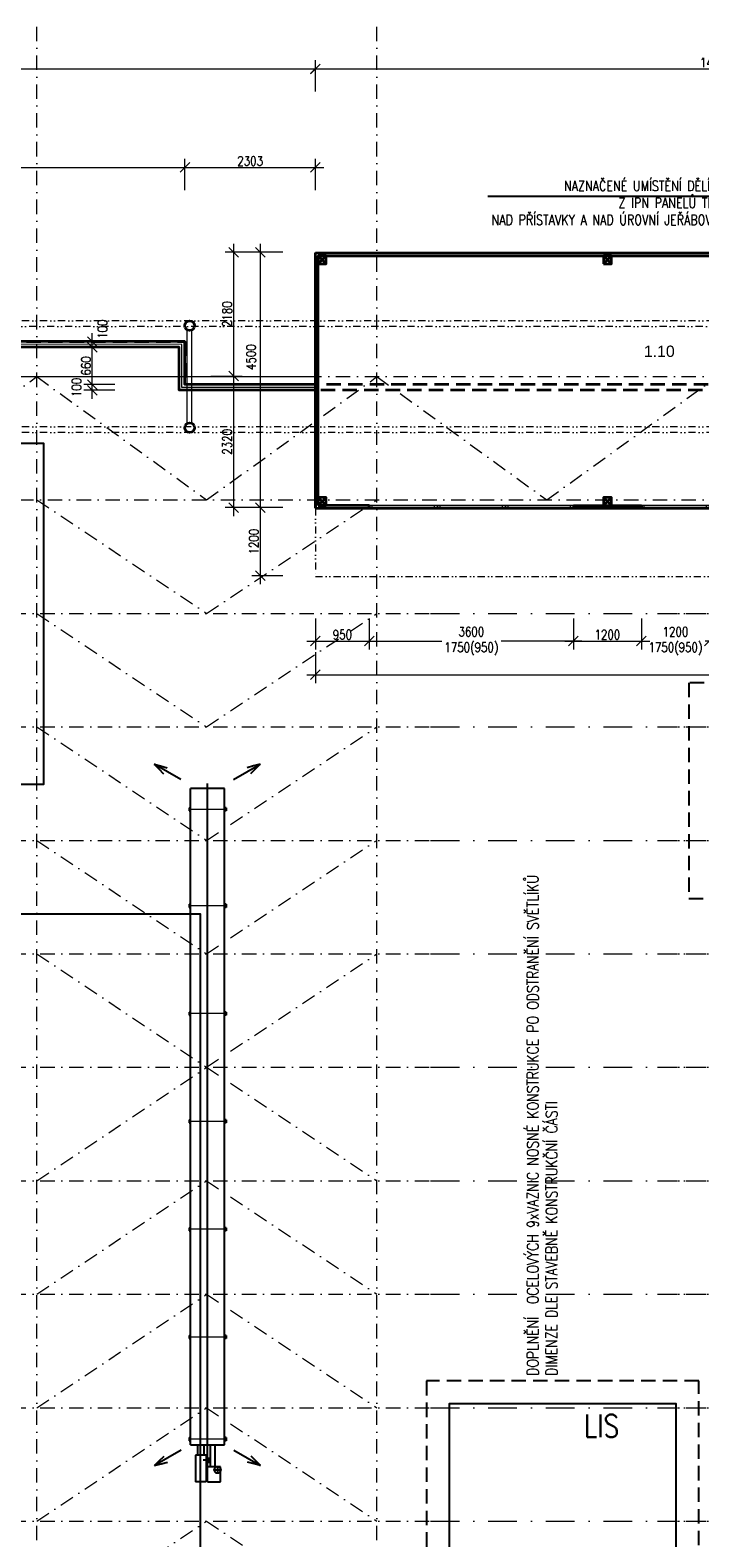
# Model space of a CAD drawing. Header units: millimetres. Extents: x -485339 to 350584, y -1189936 to 0.
# Tile 133 of 256: x -127998 to -116184, y -1037889 to -1011315. Entities that reach past the tile are written whole.
import ezdxf
from ezdxf import colors
from ezdxf.entities.mleader import LeaderData, LeaderLine
from ezdxf.math import Vec2, Vec3

# ---------------------------------------------------------------- set-up
doc = ezdxf.new("R2010")
doc.units = ezdxf.units.MM
doc.header["$LTSCALE"] = 10
for name, pattern in [('DASHDOT', [25.4, 12.7, -6.35, 0, -6.35]), ('DĚLICÍ2', [15.875, 6.35, -3.175, 0, -3.175, 0, -3.175]), ('ČÁRKOVANÁ', [19.05, 12.7, -6.35]), ('ČÁRKOVANÁ2', [9.525, 6.35, -3.175])]:
    doc.linetypes.add(name, pattern=pattern)
doc.layers.get('Defpoints').update_dxf_attribs({"color": 201})
for name, color, linetype in [('1VZT-vytápění', 150, 'Continuous'), ('VYBAVENÍ', 222, 'Continuous'), ('VYBAVENÍ_POPIS', 222, 'Continuous')]:
    doc.layers.add(name, color=color, linetype=linetype)
for name, color, linetype, lineweight in [('N_dveře', 10, 'Continuous', 18), ('N_kóty', 10, 'Continuous', 18), ('N_popis', 10, 'Continuous', 18), ('N_čáry_dělící stěna', 212, 'ČÁRKOVANÁ', 35), ('N_čáry_nad', 10, 'DĚLICÍ2', 18), ('N_čáry_obv.plášt', 212, 'Continuous', 18), ('N_čáry_obv.plášt_obrys', 212, 'Continuous', 35), ('St_kóty', 132, 'Continuous', 18), ('St_otvory_okna', 40, 'Continuous', 18), ('St_plocha_místnosti', 250, 'Continuous', 18), ('St_sloupy_konstrukce haly', 5, 'Continuous', 35), ('St_sloupy_opláštění_půdorys', 25, 'Continuous', 35), ('St_čáry_nad', 250, 'DĚLICÍ2', 18), ('St_čáry_obrys', 5, 'Continuous', 35), ('St_čáry_osy', 250, 'DASHDOT', 18)]:
    doc.layers.add(name, color=color, linetype=linetype, lineweight=lineweight)
doc.layers.add('St_plocha_místn', color=140, linetype='Continuous', lineweight=18, plot=False)
doc.styles.add('Andy', font='arial.ttf')
doc.styles.get("Standard").update_dxf_attribs({"font": 'simplex.shx', "width": 0.8})
doc.linetypes.add('ZIGZAG', pattern='A,0.00254,-5.08,[131,ltypeshp.shx,S=5.08,R=0,X=-5.08,Y=0],-10.16,[131,ltypeshp.shx,S=5.08,R=180,X=5.08,Y=0],-5.08', length=20.32254)
doc.dimstyles.new('stavebníM100', dxfattribs={"dimtxt": 165, "dimasz": 170, "dimexe": 150, "dimexo": 100, "dimgap": 30, "dimtad": 1, "dimdec": 0, "dimtxsty": 'Standard', "dimblk": 'OBLIQUE', "dimcen": -2.5, "dimdle": 150, "dimclrd": 256, "dimclre": 256, "dimclrt": 256, "dimadec": 4, "dimazin": 0, "dimtfac": 1, "dimtdec": 0, "dimtmove": 2, "dimatfit": 3, "dimldrblk": 'OBLIQUE', "dimfxl": 400, "dimfxlon": 1, "dimlwd": -1, "dimlwe": -1, "dimarcsym": 0})

# ---------------------------------------------------------------- blocks, each defined once
blk = doc.blocks.new('G$CD8A98CDB')
at = {"layer": 'St_sloupy_konstrukce haly', "color": 250, "lineweight": 18, "ltscale": 2}
for points in [[(-825, 0), (825, 0)], [(-825, -80), (825, -80)]]:
    blk.add_lwpolyline(points, dxfattribs=at)
at = {"layer": 'St_sloupy_konstrukce haly', "ltscale": 2}
for centre in [(-900, -40), (900, -40)]:
    blk.add_circle(centre, 85, dxfattribs=at)
blk = doc.blocks.new('*U5511')
at = {"layer": 'St_čáry_osy', "ltscale": 2}
blk.add_lwpolyline([(-3000, -1000), (-4, 1000), (3000, -1000)], dxfattribs=at)
blk = doc.blocks.new('*U5510')
at = {"layer": 'St_čáry_osy', "ltscale": 2}
for p in [(0, 8000), (0, 6000), (0, 4000), (0, 2000), (0, 0)]:
    blk.add_blockref('*U5511', p, dxfattribs=at)
blk = doc.blocks.new('*U5513')
at = {"layer": 'St_čáry_osy', "ltscale": 2}
blk.add_lwpolyline([(-3000, -1000), (-4, 1000), (3000, -1000)], dxfattribs=at)
blk = doc.blocks.new('*U5512')
at = {"layer": 'St_čáry_osy', "ltscale": 2}
for p in [(0, 8000), (0, 6000), (0, 4000), (0, 2000), (0, 0)]:
    blk.add_blockref('*U5513', p, dxfattribs=at)
blk = doc.blocks.new('*U5515')
at = {"layer": 'St_čáry_osy', "ltscale": 2}
for points in [[(-3950, 8000), (3950, 8000)], [(7950, 8000), (9058, 8000)], [(-3950, 6000), (3950, 6000)], [(7950, 6000), (9058, 6000)], [(-3950, 4000), (3950, 4000)], [(7950, 4000), (9058, 4000)], [(-3950, 2000), (3950, 2000)], [(7950, 2000), (9058, 2000)], [(-3950, 0), (3950, 0)], [(7950, 0), (9058, 0)], [(-3950, -2000), (3950, -2000)], [(7950, -2000), (9058, -2000)], [(-3950, -4000), (3950, -4000)], [(7950, -4000), (9058, -4000)], [(-3950, -6000), (3950, -6000)], [(7950, -6000), (9058, -6000)], [(-3950, -8000), (3950, -8000)], [(7950, -8000), (9058, -8000)]]:
    blk.add_lwpolyline(points, dxfattribs=at)
blk = doc.blocks.new('*U5514')
at = {"layer": 'St_čáry_osy', "ltscale": 2}
for p in [(0, 0), (12000, 0)]:
    blk.add_blockref('*U5515', p, dxfattribs=at)
blk = doc.blocks.new('G$C325A9F68')
at = {"layer": 'St_otvory_okna', "ltscale": 2}
for points in [[(0, 0), (1200, 0), (1200, 50), (0, 50)], [(0, 0), (50, 0), (50, 50), (0, 50)], [(1200, 0), (1150, 0), (1150, 50), (1200, 50)]]:
    blk.add_lwpolyline(points, close=True, dxfattribs=at)
blk = doc.blocks.new('G$C2F820337')
at = {"layer": 'St_sloupy_opláštění_půdorys', "ltscale": 2}
blk.add_lwpolyline([(-70, -70), (70, -70), (70, 70), (-70, 70)], close=True, dxfattribs=at)
for points in [[(-70, 70), (70, -70)], [(70, 70), (-70, -70)]]:
    blk.add_lwpolyline(points, dxfattribs=at)
blk = doc.blocks.new('G$CB69B1554')
at = {"layer": 'St_otvory_okna', "ltscale": 2}
blk.add_lwpolyline([(5750, -4500), (5750, -4500), (5750, -4450), (5750, -4450)], close=True, dxfattribs=at)
blk.add_lwpolyline([(5750, -4500), (5750, -4500), (5750, -4450), (5750, -4450)], close=True, dxfattribs=at)
at = {"layer": 'St_čáry_nad', "ltscale": 2}
blk.add_lwpolyline([(0, -4500), (0, -5700), (21100, -5700), (22400, -5700), (22400, -3350), (21100, -3350)], dxfattribs=at)
at = {"layer": 'St_čáry_obrys', "ltscale": 2}
for points in [[(0, 0), (21100, 0)], [(0, -4500), (0, 0)], [(50, -50), (21050, -50)], [(50, -4450), (50, -50)], [(0, -4500), (950, -4500), (950, -4500), (950, -4450), (50, -4450)], [(950, -4450), (950, -4500)], [(4550, -4450), (5750, -4450)], [(4550, -4450), (4550, -4500)], [(4550, -4500), (5750, -4500)], [(5750, -4450), (5750, -4500)]]:
    blk.add_lwpolyline(points, dxfattribs=at)
at = {"layer": 'St_otvory_okna', "ltscale": 2}
for p in [(950, -4500), (2150, -4500), (3350, -4500), (5750, -4500)]:
    blk.add_blockref('G$C325A9F68', p, dxfattribs=at)
at = {"layer": 'St_sloupy_opláštění_půdorys', "ltscale": 2}
for p in [(120, -120), (5150, -120), (120, -4380), (5150, -4380)]:
    blk.add_blockref('G$C2F820337', p, dxfattribs=at)
blk = doc.blocks.new('_OBLIQUE')
at = {"color": 0, "linetype": 'ByBlock'}
blk.add_line((-0.5, -0.5), (0.5, 0.5), dxfattribs=at)
blk = doc.blocks.new('*D5845')
at = {"layer": 'Defpoints', "color": 0}
for p in [(-122965, -1011997), (-122965, -1013105), (-140155, -1015285)]:
    blk.add_point(p, dxfattribs=at)
at = {"layer": 'St_kóty'}
for p, q in [((-140155, -1012397), (-140155, -1011847)), ((-122965, -1012397), (-122965, -1011847)), ((-140305, -1011997), (-122815, -1011997))]:
    blk.add_line(p, q, dxfattribs=at)
at = {"layer": 'St_kóty', "linetype": 'ByBlock', "xscale": 170, "yscale": 170, "zscale": 170, "rotation": 180}
blk.add_blockref('_OBLIQUE', (-140155, -1011997), dxfattribs=at)
at = {"layer": 'St_kóty', "linetype": 'ByBlock', "xscale": 170, "yscale": 170, "zscale": 170}
blk.add_blockref('_OBLIQUE', (-122965, -1011997), dxfattribs=at)
at = {"layer": 'St_kóty', "insert": (-131560, -1011884), "char_height": 165, "attachment_point": 5}
blk.add_mtext('17190', dxfattribs=at)
blk = doc.blocks.new('*D5846')
at = {"layer": 'Defpoints', "color": 0}
for p in [(-108840, -1011998), (-122965, -1013105), (-108840, -1013155)]:
    blk.add_point(p, dxfattribs=at)
at = {"layer": 'St_kóty'}
for p, q in [((-122965, -1012398), (-122965, -1011848)), ((-108840, -1012398), (-108840, -1011848)), ((-123115, -1011998), (-108690, -1011998))]:
    blk.add_line(p, q, dxfattribs=at)
at = {"layer": 'St_kóty', "linetype": 'ByBlock', "xscale": 170, "yscale": 170, "zscale": 170, "rotation": 180}
blk.add_blockref('_OBLIQUE', (-122965, -1011998), dxfattribs=at)
at = {"layer": 'St_kóty', "linetype": 'ByBlock', "xscale": 170, "yscale": 170, "zscale": 170}
blk.add_blockref('_OBLIQUE', (-108840, -1011998), dxfattribs=at)
at = {"layer": 'St_kóty', "insert": (-115902, -1011885), "char_height": 165, "attachment_point": 5}
blk.add_mtext('14125', dxfattribs=at)
blk = doc.blocks.new('*D5849')
at = {"layer": 'Defpoints', "color": 0}
for p in [(-122965, -1015231), (-123939, -1019731), (-122965, -1019731)]:
    blk.add_point(p, dxfattribs=at)
at = {"layer": 'St_kóty'}
for p, q in [((-123939, -1015081), (-123939, -1019881)), ((-123539, -1015231), (-124089, -1015231)), ((-123539, -1019731), (-124089, -1019731))]:
    blk.add_line(p, q, dxfattribs=at)
at = {"layer": 'St_kóty', "linetype": 'ByBlock', "xscale": 170, "yscale": 170, "zscale": 170}
for p, rotation in [((-123939, -1015231), 90), ((-123939, -1019731), 270)]:
    blk.add_blockref('_OBLIQUE', p, dxfattribs=dict(at, rotation=rotation))
at = {"layer": 'St_kóty', "insert": (-124101, -1017079), "char_height": 165, "attachment_point": 5, "rotation": 90}
blk.add_mtext('4500', dxfattribs=at)
blk = doc.blocks.new('*D5850')
at = {"layer": 'Defpoints', "color": 0}
for p in [(-122965, -1015231), (-125225, -1017411), (-124409, -1017411)]:
    blk.add_point(p, dxfattribs=at)
at = {"layer": 'St_kóty'}
for p, q in [((-124409, -1015081), (-124409, -1017561)), ((-124009, -1015231), (-124559, -1015231)), ((-124809, -1017411), (-124259, -1017411))]:
    blk.add_line(p, q, dxfattribs=at)
at = {"layer": 'St_kóty', "linetype": 'ByBlock', "xscale": 170, "yscale": 170, "zscale": 170}
for p, rotation in [((-124409, -1015231), 90), ((-124409, -1017411), 270)]:
    blk.add_blockref('_OBLIQUE', p, dxfattribs=dict(at, rotation=rotation))
at = {"layer": 'St_kóty', "insert": (-124522, -1016321), "char_height": 165, "attachment_point": 5, "rotation": 90}
blk.add_mtext('2180', dxfattribs=at)
blk = doc.blocks.new('*D5851')
at = {"layer": 'Defpoints', "color": 0}
for p in [(-125225, -1017411), (-124409, -1019731), (-122965, -1019731)]:
    blk.add_point(p, dxfattribs=at)
at = {"layer": 'St_kóty'}
for p, q in [((-124809, -1017411), (-124259, -1017411)), ((-124409, -1017261), (-124409, -1019881)), ((-124009, -1019731), (-124559, -1019731))]:
    blk.add_line(p, q, dxfattribs=at)
at = {"layer": 'St_kóty', "linetype": 'ByBlock', "xscale": 170, "yscale": 170, "zscale": 170}
for p, rotation in [((-124409, -1017411), 90), ((-124409, -1019731), 270)]:
    blk.add_blockref('_OBLIQUE', p, dxfattribs=dict(at, rotation=rotation))
at = {"layer": 'St_kóty', "insert": (-124522, -1018571), "char_height": 165, "attachment_point": 5, "rotation": 90}
blk.add_mtext('2320', dxfattribs=at)
blk = doc.blocks.new('*D5852')
at = {"layer": 'Defpoints', "color": 0}
for p in [(-122965, -1019731), (-122015, -1019731), (-122015, -1022083)]:
    blk.add_point(p, dxfattribs=at)
at = {"layer": 'St_kóty'}
for p, q in [((-122965, -1021683), (-122965, -1022233)), ((-122015, -1021683), (-122015, -1022233)), ((-123115, -1022083), (-121865, -1022083))]:
    blk.add_line(p, q, dxfattribs=at)
at = {"layer": 'St_kóty', "linetype": 'ByBlock', "xscale": 170, "yscale": 170, "zscale": 170, "rotation": 180}
blk.add_blockref('_OBLIQUE', (-122965, -1022083), dxfattribs=at)
at = {"layer": 'St_kóty', "linetype": 'ByBlock', "xscale": 170, "yscale": 170, "zscale": 170}
blk.add_blockref('_OBLIQUE', (-122015, -1022083), dxfattribs=at)
at = {"layer": 'St_kóty', "insert": (-122490, -1021970), "char_height": 165, "attachment_point": 5}
blk.add_mtext('950', dxfattribs=at)
blk = doc.blocks.new('*D5853')
at = {"layer": 'Defpoints', "color": 0}
for p in [(-122015, -1019731), (-118415, -1019706), (-118415, -1022083)]:
    blk.add_point(p, dxfattribs=at)
at = {"layer": 'St_kóty'}
for p, q in [((-122015, -1021683), (-122015, -1022233)), ((-118415, -1021683), (-118415, -1022233)), ((-122165, -1022083), (-120738, -1022083)), ((-118265, -1022083), (-119691, -1022083))]:
    blk.add_line(p, q, dxfattribs=at)
at = {"layer": 'St_kóty', "linetype": 'ByBlock', "xscale": 170, "yscale": 170, "zscale": 170, "rotation": 180}
blk.add_blockref('_OBLIQUE', (-122015, -1022083), dxfattribs=at)
at = {"layer": 'St_kóty', "linetype": 'ByBlock', "xscale": 170, "yscale": 170, "zscale": 170}
blk.add_blockref('_OBLIQUE', (-118415, -1022083), dxfattribs=at)
at = {"layer": 'St_kóty', "insert": (-120215, -1022083), "char_height": 165, "attachment_point": 5}
blk.add_mtext('3600\\P1750(950)', dxfattribs=at)
blk = doc.blocks.new('*D5854')
at = {"layer": 'Defpoints', "color": 0}
for p in [(-118415, -1019706), (-117215, -1019731), (-117215, -1022083)]:
    blk.add_point(p, dxfattribs=at)
at = {"layer": 'St_kóty'}
for p, q in [((-118415, -1021683), (-118415, -1022233)), ((-117215, -1021683), (-117215, -1022233)), ((-118565, -1022083), (-117065, -1022083))]:
    blk.add_line(p, q, dxfattribs=at)
at = {"layer": 'St_kóty', "linetype": 'ByBlock', "xscale": 170, "yscale": 170, "zscale": 170, "rotation": 180}
blk.add_blockref('_OBLIQUE', (-118415, -1022083), dxfattribs=at)
at = {"layer": 'St_kóty', "linetype": 'ByBlock', "xscale": 170, "yscale": 170, "zscale": 170}
blk.add_blockref('_OBLIQUE', (-117215, -1022083), dxfattribs=at)
at = {"layer": 'St_kóty', "insert": (-117815, -1021970), "char_height": 165, "attachment_point": 5}
blk.add_mtext('1200', dxfattribs=at)
blk = doc.blocks.new('*D5855')
at = {"layer": 'Defpoints', "color": 0}
for p in [(-117215, -1019731), (-116015, -1019706), (-116015, -1022083)]:
    blk.add_point(p, dxfattribs=at)
at = {"layer": 'St_kóty'}
for p, q in [((-117215, -1021683), (-117215, -1022233)), ((-116015, -1021683), (-116015, -1022233)), ((-117365, -1022083), (-117138, -1022083)), ((-115865, -1022083), (-116091, -1022083))]:
    blk.add_line(p, q, dxfattribs=at)
at = {"layer": 'St_kóty', "linetype": 'ByBlock', "xscale": 170, "yscale": 170, "zscale": 170, "rotation": 180}
blk.add_blockref('_OBLIQUE', (-117215, -1022083), dxfattribs=at)
at = {"layer": 'St_kóty', "linetype": 'ByBlock', "xscale": 170, "yscale": 170, "zscale": 170}
blk.add_blockref('_OBLIQUE', (-116015, -1022083), dxfattribs=at)
at = {"layer": 'St_kóty', "insert": (-116615, -1022083), "char_height": 165, "attachment_point": 5}
blk.add_mtext('1200\\P1750(950)', dxfattribs=at)
blk = doc.blocks.new('*D5863')
at = {"layer": 'Defpoints', "color": 0}
for p in [(-122965, -1019731), (-101865, -1019731), (-101865, -1022677)]:
    blk.add_point(p, dxfattribs=at)
at = {"layer": 'St_kóty'}
for p, q in [((-122965, -1022277), (-122965, -1022827)), ((-101865, -1022277), (-101865, -1022827)), ((-123115, -1022677), (-101715, -1022677))]:
    blk.add_line(p, q, dxfattribs=at)
at = {"layer": 'St_kóty', "linetype": 'ByBlock', "xscale": 170, "yscale": 170, "zscale": 170, "rotation": 180}
blk.add_blockref('_OBLIQUE', (-122965, -1022677), dxfattribs=at)
at = {"layer": 'St_kóty', "linetype": 'ByBlock', "xscale": 170, "yscale": 170, "zscale": 170}
blk.add_blockref('_OBLIQUE', (-101865, -1022677), dxfattribs=at)
at = {"layer": 'St_kóty', "insert": (-112415, -1022564), "char_height": 165, "attachment_point": 5}
blk.add_mtext('21100', dxfattribs=at)
blk = doc.blocks.new('*D5866')
at = {"layer": 'Defpoints', "color": 0}
for p in [(-122965, -1019731), (-123939, -1020931), (-122965, -1020931)]:
    blk.add_point(p, dxfattribs=at)
at = {"layer": 'St_kóty'}
for p, q in [((-123939, -1019581), (-123939, -1021081)), ((-123539, -1019731), (-124089, -1019731)), ((-123539, -1020931), (-124089, -1020931))]:
    blk.add_line(p, q, dxfattribs=at)
at = {"layer": 'St_kóty', "linetype": 'ByBlock', "xscale": 170, "yscale": 170, "zscale": 170}
for p, rotation in [((-123939, -1019731), 90), ((-123939, -1020931), 270)]:
    blk.add_blockref('_OBLIQUE', p, dxfattribs=dict(at, rotation=rotation))
at = {"layer": 'St_kóty', "insert": (-124051, -1020331), "char_height": 165, "attachment_point": 5, "rotation": 90}
blk.add_mtext('1200', dxfattribs=at)
blk = doc.blocks.new('*D7332')
at = {"layer": 'Defpoints', "color": 0}
for p in [(-125268, -1013735), (-140153, -1016803), (-125268, -1016803)]:
    blk.add_point(p, dxfattribs=at)
at = {"layer": 'N_kóty'}
for p, q in [((-140303, -1013735), (-125118, -1013735)), ((-140153, -1014135), (-140153, -1013585)), ((-125268, -1014135), (-125268, -1013585))]:
    blk.add_line(p, q, dxfattribs=at)
at = {"layer": 'N_kóty', "linetype": 'ByBlock', "xscale": 170, "yscale": 170, "zscale": 170, "rotation": 180}
blk.add_blockref('_OBLIQUE', (-140153, -1013735), dxfattribs=at)
at = {"layer": 'N_kóty', "linetype": 'ByBlock', "xscale": 170, "yscale": 170, "zscale": 170}
blk.add_blockref('_OBLIQUE', (-125268, -1013735), dxfattribs=at)
at = {"layer": 'N_kóty', "insert": (-132711, -1013622), "char_height": 165, "attachment_point": 5}
blk.add_mtext('14885', dxfattribs=at)
blk = doc.blocks.new('*D7333')
at = {"layer": 'Defpoints', "color": 0}
for p in [(-122965, -1013735), (-122965, -1015243), (-125268, -1016803)]:
    blk.add_point(p, dxfattribs=at)
at = {"layer": 'N_kóty'}
for p, q in [((-125418, -1013735), (-122815, -1013735)), ((-125268, -1014135), (-125268, -1013585)), ((-122965, -1014135), (-122965, -1013585))]:
    blk.add_line(p, q, dxfattribs=at)
at = {"layer": 'N_kóty', "linetype": 'ByBlock', "xscale": 170, "yscale": 170, "zscale": 170, "rotation": 180}
blk.add_blockref('_OBLIQUE', (-125268, -1013735), dxfattribs=at)
at = {"layer": 'N_kóty', "linetype": 'ByBlock', "xscale": 170, "yscale": 170, "zscale": 170}
blk.add_blockref('_OBLIQUE', (-122965, -1013735), dxfattribs=at)
at = {"layer": 'N_kóty', "insert": (-124117, -1013622), "char_height": 165, "attachment_point": 5}
blk.add_mtext('2303', dxfattribs=at)
blk = doc.blocks.new('*D7334')
at = {"layer": 'Defpoints', "color": 0}
for p in [(-126902, -1017563), (-122965, -1017563), (-122965, -1017663)]:
    blk.add_point(p, dxfattribs=at)
at = {"layer": 'N_kóty'}
for p, q in [((-126902, -1017813), (-126902, -1017413)), ((-126502, -1017563), (-127052, -1017563)), ((-126502, -1017663), (-127052, -1017663))]:
    blk.add_line(p, q, dxfattribs=at)
at = {"layer": 'N_kóty', "linetype": 'ByBlock', "xscale": 170, "yscale": 170, "zscale": 170}
for p, rotation in [((-126902, -1017563), 90), ((-126902, -1017663), 270)]:
    blk.add_blockref('_OBLIQUE', p, dxfattribs=dict(at, rotation=rotation))
at = {"layer": 'N_kóty', "insert": (-127180, -1017613), "char_height": 165, "attachment_point": 5, "rotation": 90}
blk.add_mtext('100', dxfattribs=at)
blk = doc.blocks.new('*D7335')
at = {"layer": 'Defpoints', "color": 0}
for p in [(-126901, -1016903), (-125388, -1016903), (-122965, -1017563)]:
    blk.add_point(p, dxfattribs=at)
at = {"layer": 'N_kóty'}
for p, q in [((-126501, -1016903), (-127051, -1016903)), ((-126901, -1017713), (-126901, -1016753)), ((-126501, -1017563), (-127051, -1017563))]:
    blk.add_line(p, q, dxfattribs=at)
at = {"layer": 'N_kóty', "linetype": 'ByBlock', "xscale": 170, "yscale": 170, "zscale": 170}
for p, rotation in [((-126901, -1016903), 90), ((-126901, -1017563), 270)]:
    blk.add_blockref('_OBLIQUE', p, dxfattribs=dict(at, rotation=rotation))
at = {"layer": 'N_kóty', "insert": (-127013, -1017233), "char_height": 165, "attachment_point": 5, "rotation": 90}
blk.add_mtext('660', dxfattribs=at)
blk = doc.blocks.new('*D7336')
at = {"layer": 'Defpoints', "color": 0}
for p in [(-126901, -1016803), (-125388, -1016903), (-125268, -1016803)]:
    blk.add_point(p, dxfattribs=at)
at = {"layer": 'N_kóty'}
for p, q in [((-126901, -1017053), (-126901, -1016653)), ((-126501, -1016803), (-127051, -1016803)), ((-126501, -1016903), (-127051, -1016903))]:
    blk.add_line(p, q, dxfattribs=at)
at = {"layer": 'N_kóty', "linetype": 'ByBlock', "xscale": 170, "yscale": 170, "zscale": 170}
for p, rotation in [((-126901, -1016803), 90), ((-126901, -1016903), 270)]:
    blk.add_blockref('_OBLIQUE', p, dxfattribs=dict(at, rotation=rotation))
at = {"layer": 'N_kóty', "insert": (-126721, -1016585), "char_height": 165, "attachment_point": 5, "rotation": 90}
blk.add_mtext('100', dxfattribs=at)
blk = doc.blocks.new('ASXAXSASXA')
at = {"layer": '1VZT-vytápění'}
for p, q in [((31730, -17558), (31458, -17087)), ((31458, -17087), (31489, -17202)), ((31458, -17087), (31543, -17171)), ((31489, -17202), (31520, -17317)), ((31543, -17171), (31627, -17256)), ((43550, -17549), (43822, -17078)), ((43738, -17163), (43654, -17247)), ((43822, -17078), (43738, -17163)), ((43791, -17193), (43760, -17308)), ((43822, -17078), (43791, -17193)), ((31885, -17714), (31885, -18314)), ((43455, -17714), (31885, -17714)), ((32228, -17686), (32228, -17714)), ((32228, -17686), (32282, -17686)), ((32282, -17686), (32282, -17714)), ((33928, -17686), (33928, -17714)), ((33928, -17686), (33982, -17686)), ((33982, -17686), (33982, -17714)), ((35828, -17686), (35828, -17714)), ((35828, -17686), (35882, -17686)), ((35882, -17686), (35882, -17714)), ((37728, -17686), (37728, -17714)), ((37728, -17686), (37782, -17686)), ((37782, -17686), (37782, -17714)), ((39628, -17686), (39628, -17714)), ((39628, -17686), (39682, -17686)), ((39682, -17686), (39682, -17714)), ((41528, -17686), (41528, -17714)), ((41528, -17686), (41582, -17686)), ((41582, -17686), (41582, -17714)), ((43328, -17686), (43328, -17714)), ((43328, -17686), (43382, -17686)), ((43382, -17686), (43382, -17714)), ((43455, -18314), (43455, -17714)), ((44105, -17784), (43843, -17784)), ((43843, -17784), (43843, -18014)), ((43897, -17905), (43897, -17773)), ((44105, -18014), (44105, -17784)), ((43843, -17877), (43455, -17877)), ((43843, -17961), (43455, -17961)), ((43635, -18038), (44105, -18038)), ((43635, -18038), (43635, -18224)), ((43677, -18038), (43677, -18004)), ((43677, -18004), (43777, -18004)), ((43727, -17983), (43727, -18093)), ((43777, -18004), (43777, -18038)), ((43831, -17839), (43963, -17839)), ((44105, -18014), (43843, -18014)), ((44105, -18038), (44105, -18224)), ((43455, -18314), (31885, -18314)), ((32228, -18341), (32228, -18314)), ((32282, -18341), (32282, -18314)), ((33928, -18341), (33928, -18314)), ((33982, -18341), (33982, -18314)), ((35828, -18341), (35828, -18314)), ((35882, -18341), (35882, -18314)), ((37728, -18341), (37728, -18314)), ((37782, -18341), (37782, -18314)), ((39628, -18341), (39628, -18314)), ((39682, -18341), (39682, -18314)), ((41528, -18341), (41528, -18314)), ((41582, -18341), (41582, -18314)), ((43328, -18341), (43328, -18314)), ((43382, -18341), (43382, -18314)), ((43455, -18077), (43635, -18077)), ((43455, -18191), (43635, -18191)), ((43635, -18224), (44105, -18224)), ((31730, -18487), (31458, -18958)), ((32228, -18341), (32282, -18341)), ((33928, -18341), (33982, -18341)), ((35828, -18341), (35882, -18341)), ((37728, -18341), (37782, -18341)), ((39628, -18341), (39682, -18341)), ((41528, -18341), (41582, -18341)), ((43328, -18341), (43382, -18341)), ((43550, -18478), (43822, -18949)), ((31458, -18958), (31489, -18843)), ((31489, -18843), (31520, -18728)), ((31543, -18873), (31627, -18789)), ((43738, -18865), (43654, -18780)), ((43822, -18949), (43738, -18865)), ((43791, -18834), (43760, -18719)), ((43822, -18949), (43791, -18834)), ((31458, -18958), (31543, -18873))]:
    blk.add_line(p, q, dxfattribs=at)
at = {"layer": '1VZT-vytápění', "lineweight": 15}
for p, q in [((32228, -17692), (32282, -17692)), ((33928, -17692), (33982, -17692)), ((35828, -17692), (35882, -17692)), ((37728, -17692), (37782, -17692)), ((39628, -17692), (39682, -17692)), ((41528, -17692), (41582, -17692)), ((43328, -17692), (43382, -17692)), ((32228, -18335), (32282, -18335)), ((33928, -18335), (33982, -18335)), ((35828, -18335), (35882, -18335)), ((37728, -18335), (37782, -18335)), ((39628, -18335), (39682, -18335)), ((41528, -18335), (41582, -18335)), ((43328, -18335), (43382, -18335))]:
    blk.add_line(p, q, dxfattribs=at)
at = {"layer": '1VZT-vytápění', "lineweight": 15, "ltscale": 5}
for p, q in [((32255, -17714), (32255, -18314)), ((33955, -17714), (33955, -18314)), ((35855, -17714), (35855, -18314)), ((37755, -17714), (37755, -18314)), ((39655, -17714), (39655, -18314)), ((41555, -17714), (41555, -18314)), ((43355, -17714), (43355, -18314))]:
    blk.add_line(p, q, dxfattribs=at)
at = {"layer": '1VZT-vytápění', "ltscale": 15}
blk.add_line((43843, -18014), (31796, -18014), dxfattribs=at)
at = {"layer": '1VZT-vytápění'}
blk.add_circle((43897, -17839), 60, dxfattribs=at)
blk = doc.blocks.new('*U8188')
at = {"layer": 'N_čáry_nad', "linetype": 'DASHDOT', "lineweight": 18, "ltscale": 4}
blk.add_lwpolyline([(-2050, 0), (2050, 0)], dxfattribs=at)
blk = doc.blocks.new('*U8187')
at = {"layer": 'N_čáry_nad', "lineweight": 18}
for p in [(0, 0), (0, -2000), (0, -4000), (0, -6000), (0, -8000), (0, -10000), (0, -12000), (0, -14000)]:
    blk.add_blockref('*U8188', p, dxfattribs=at)
at = {"layer": 'St_čáry_osy', "ltscale": 2}
blk.add_blockref('*U8188', (0, -16000), dxfattribs=at)

msp = doc.modelspace()

# ---------------------------------------------------------------- linework, layer by layer
at = {"layer": 'N_čáry_dělící stěna', "ltscale": 2}
for points in [[(-140254.9, -1016802.8), (-125269.9, -1016802.8)], [(-125269.9, -1016802.8), (-125269.9, -1017562.9)], [(-59269.9, -1017562.9), (-125269.9, -1017562.9)], [(-59369.9, -1017662.9), (-125269.9, -1017662.9)]]:
    msp.add_lwpolyline(points, dxfattribs=at)
at = {"layer": 'N_čáry_obv.plášt', "linetype": 'ZIGZAG', "ltscale": 0.8}
msp.add_lwpolyline([(-122964.9, -1017612.9), (-125319.9, -1017612.9), (-125319.9, -1016852.8), (-140254.9, -1016852.7)], dxfattribs=at)
at = {"layer": 'N_čáry_obv.plášt_obrys'}
msp.add_lwpolyline([(-122964.9, -1017562.9), (-125269.9, -1017562.9), (-125268.2, -1016802.7), (-140253.2, -1016802.7)], dxfattribs=at)
at = {"layer": 'N_čáry_obv.plášt_obrys', "ltscale": 0.8}
msp.add_lwpolyline([(-122964.9, -1017662.9), (-125369.9, -1017662.9), (-125368.2, -1016902.7), (-140253.2, -1016902.7)], dxfattribs=at)
at = {"layer": 'St_plocha_místn'}
msp.add_lwpolyline([(-43925.2, -992922.8), (-140154.9, -992922.8), (-140154.9, -996437.6), (-140044.9, -996437.6), (-140044.9, -996647.6), (-140154.9, -996647.6), (-140149.9, -1002677.6), (-140044.9, -1002677.6), (-140044.9, -1002887.6), (-140254.9, -1002887.6), (-140254.9, -1007957.6), (-140044.9, -1007957.6), (-140044.9, -1008167.6), (-140154.9, -1008167.6), (-140154.9, -1014197.6), (-140044.9, -1014197.6), (-140044.9, -1014407.6), (-140154.9, -1014407.6), (-140154.5, -1017422.6), (-122964.9, -1017420.4), (-122964.9, -1015231.2), (-101864.9, -1015242.9), (-101865.2, -1017417.5), (-94034.9, -1017416.5)], dxfattribs=at)
msp.add_lwpolyline([(-122914.9, -1019692.9), (-108839.9, -1019692.9), (-108839.9, -1015292.9), (-122914.9, -1015292.9)], close=True, dxfattribs=at)
at = {"layer": 'St_čáry_nad', "ltscale": 2}
for points in [[(-43825.2, -1016437.6), (-139879.9, -1016437.6)], [(-46557.7, -1016537.6), (-139879.9, -1016537.6)], [(-43825.2, -1018307.6), (-139879.9, -1018307.6)], [(-43825.2, -1018407.6), (-139879.9, -1018407.6)]]:
    msp.add_lwpolyline(points, dxfattribs=at)
at = {"layer": 'St_čáry_obrys'}
for p, q in [((-122964.9, -1017420.4), (-122964.9, -1019742.9)), ((-122964.9, -1019742.9), (-101864.9, -1019742.9))]:
    msp.add_line(p, q, dxfattribs=at)
at = {"layer": 'St_čáry_osy', "ltscale": 2}
for points in [[(-127879.9, -1059777.6), (-127879.9, -992785.6)], [(-121879.9, -1059777.6), (-121879.9, -992785.6)], [(-139879.9, -1017422.6), (-43825.2, -1017409.8)], [(-133879.9, -1017422.6), (-130884.2, -1019595.1), (-127879.9, -1017422.6)], [(-127879.9, -1017422.6), (-124884.2, -1019595.1), (-121879.9, -1017422.6)], [(-121879.9, -1017422.6), (-118884.2, -1019595.1), (-115879.9, -1017422.6)], [(-139879.9, -1019595.1), (-43825.2, -1019582.3)]]:
    msp.add_lwpolyline(points, dxfattribs=at)
at = {"layer": 'VYBAVENÍ'}
for points in [[(-133753.1, -1024603.5), (-127753.1, -1024603.5), (-127753.1, -1018603.5), (-133753.1, -1018603.5)], [(-136994.5, -1038896.5), (-124994.5, -1038896.5), (-124994.5, -1026896.5), (-136994.5, -1026896.5)], [(-120604.1, -1039524), (-116604.1, -1039524), (-116604.1, -1035524), (-120604.1, -1035524)]]:
    msp.add_lwpolyline(points, close=True, dxfattribs=at)
at = {"layer": 'VYBAVENÍ', "linetype": 'ČÁRKOVANÁ2', "ltscale": 4}
for points in [[(-116380.1, -1022819.8), (-116380.1, -1026619.8), (-98580.1, -1026619.8), (-98580.1, -1022819.8)], [(-121004.1, -1039924), (-116204.1, -1039924), (-116204.1, -1035124), (-121004.1, -1035124)]]:
    msp.add_lwpolyline(points, close=True, dxfattribs=at)

# ---------------------------------------------------------------- block references
at = {"layer": '1VZT-vytápění', "rotation": 270}
msp.add_blockref('ASXAXSASXA', (-106854.2, -992794.4), dxfattribs=at)
at = {"layer": 'N_dveře', "ltscale": 2}
msp.add_blockref('G$CB69B1554', (-122964.9, -1015242.9), dxfattribs=at)
at = {"layer": 'N_čáry_nad', "lineweight": 18}
msp.add_blockref('*U8187', (-118884.2, -1021595.1), dxfattribs=at)
at = {"layer": 'St_sloupy_konstrukce haly', "ltscale": 2, "rotation": 90}
msp.add_blockref('G$CD8A98CDB', (-125224.9, -1017422.6), dxfattribs=at)
at = {"layer": 'St_čáry_osy', "ltscale": 2, "xscale": -1, "rotation": 180}
msp.add_blockref('*U5512', (-124879.9, -1020595.1), dxfattribs=at)
at = {"layer": 'St_čáry_osy', "ltscale": 2}
for name, p in [('*U5514', (-124884.2, -1029595.1)), ('*U5510', (-124879.9, -1038595.1))]:
    msp.add_blockref(name, p, dxfattribs=at)

# ---------------------------------------------------------------- texts
at = {"layer": 'N_popis', "insert": (-119232.6, -1035031.3), "char_height": 200, "width": 20736.512, "attachment_point": 1, "rotation": 90}
msp.add_mtext('DOPLNĚNÍ  OCELOVÝCH 9xVAZNIC NOSNÉ KONSTRUKCE PO ODSTRANĚNÍ SVĚTLÍKŮ\\PDIMENZE DLE STAVEBNĚ KONSTRUKČNÍ ČÁSTI', dxfattribs=at)
at = {"layer": 'St_plocha_místnosti', "ltscale": 2, "style": 'Andy'}
msp.add_text('1.10', height=200, dxfattribs=at).set_placement((-117171.9, -1017075.3))
at = {"layer": 'VYBAVENÍ_POPIS', "width": 0.8}
msp.add_text('LIS', height=400, dxfattribs=at).set_placement((-118225.2, -1036116.5))

# ---------------------------------------------------------------- dimensions: what is measured, and where the dimension line sits
at = {"layer": 'N_kóty'}
for base, p1, p2, picture, middle in [((-125268.2, -1013735), (-140153.2, -1016802.7), (-125268.2, -1016802.7), '*D7332', (-132710.7, -1013622.5)), ((-122964.9, -1013735), (-125268.2, -1016802.7), (-122964.9, -1015242.9), '*D7333', (-124116.6, -1013622.5))]:
    dim = msp.add_linear_dim(base=base, p1=p1, p2=p2, dimstyle='stavebníM100', dxfattribs=at)
    dim.commit()
    dim.dimension.update_dxf_attribs({"geometry": picture, "text_midpoint": middle})
dim = msp.add_linear_dim(base=(-126900.8, -1016802.7), p1=(-125388.2, -1016902.7), p2=(-125268.2, -1016802.7), angle=90, dimstyle='stavebníM100', dxfattribs=at)
dim.commit()
dim.dimension.update_dxf_attribs({"geometry": '*D7336', "text_midpoint": (-126721.1, -1016584.6), "dimtype": 160})
for base, p1, p2, picture, middle in [((-126900.8, -1016902.7), (-122964.9, -1017562.9), (-125388.2, -1016902.7), '*D7335', (-127013.3, -1017232.8)), ((-126902.4, -1017562.9), (-122964.9, -1017662.9), (-122964.9, -1017562.9), '*D7334', (-127179.9, -1017612.9))]:
    dim = msp.add_linear_dim(base=base, p1=p1, p2=p2, angle=90, dimstyle='stavebníM100', dxfattribs=at)
    dim.commit()
    dim.dimension.update_dxf_attribs({"geometry": picture, "text_midpoint": middle})
at = {"layer": 'St_kóty'}
for base, p1, p2, picture, middle in [((-122964.9, -1011997), (-140154.9, -1015284.7), (-122964.9, -1013105), '*D5845', (-131559.9, -1011884.5)), ((-108839.9, -1011998), (-122964.9, -1013105), (-108839.9, -1013155), '*D5846', (-115902.4, -1011885.5)), ((-122014.9, -1022082.8), (-122964.9, -1019731.2), (-122014.9, -1019731.2), '*D5852', (-122489.9, -1021970.3)), ((-101864.9, -1022676.8), (-122964.9, -1019731.2), (-101864.9, -1019731.2), '*D5863', (-112414.9, -1022564.3)), ((-117214.9, -1022082.8), (-118414.9, -1019706.2), (-117214.9, -1019731.2), '*D5854', (-117814.9, -1021970.3))]:
    dim = msp.add_linear_dim(base=base, p1=p1, p2=p2, dimstyle='stavebníM100', dxfattribs=at)
    dim.commit()
    dim.dimension.update_dxf_attribs({"geometry": picture, "text_midpoint": middle})
for base, p1, p2, picture, middle in [((-124409.4, -1017410.9), (-122964.9, -1015231.2), (-125224.9, -1017410.9), '*D5850', (-124521.9, -1016321)), ((-124409.4, -1019731.2), (-125224.9, -1017410.9), (-122964.9, -1019731.2), '*D5851', (-124521.9, -1018571)), ((-123938.6, -1020931.2), (-122964.9, -1019731.2), (-122964.9, -1020931.2), '*D5866', (-124051.1, -1020331.2))]:
    dim = msp.add_linear_dim(base=base, p1=p1, p2=p2, angle=90, dimstyle='stavebníM100', dxfattribs=at)
    dim.commit()
    dim.dimension.update_dxf_attribs({"geometry": picture, "text_midpoint": middle})
dim = msp.add_linear_dim(base=(-123938.6, -1019731.2), p1=(-122964.9, -1015231.2), p2=(-122964.9, -1019731.2), angle=90, dimstyle='stavebníM100', dxfattribs=at)
dim.commit()
dim.dimension.update_dxf_attribs({"geometry": '*D5849', "text_midpoint": (-124100.6, -1017079.3), "dimtype": 160})
for base, p1, p2, picture, middle in [((-118414.9, -1022082.8), (-122014.9, -1019731.2), (-118414.9, -1019706.2), '*D5853', (-120214.9, -1022082.8)), ((-116014.9, -1022082.8), (-117214.9, -1019731.2), (-116014.9, -1019706.2), '*D5855', (-116614.9, -1022082.8))]:
    dim = msp.add_linear_dim(base=base, p1=p1, p2=p2, text='<>\\P1750(950)', dimstyle='stavebníM100', override={"dimtxsty": 'Standard'}, dxfattribs=at)
    dim.commit()
    dim.dimension.update_dxf_attribs({"geometry": picture, "text_midpoint": middle, "dimtype": 160})

# ---------------------------------------------------------------- leaders
at = {"layer": 'N_popis'}
ml = msp.add_multileader_mtext('Standard', dxfattribs=at)
ml.set_content('NAZNAČENÉ UMÍSTĚNÍ DĚLÍCÍ STĚNY \\PZ IPN PANELŮ TL.120mm\\PNAD PŘÍSTAVKY A NAD ÚROVNÍ JEŘÁBOVÉ DRÁHY  ')
ml.set_leader_properties()
ml.build(insert=Vec2(0, 0))
ml.multileader.update_dxf_attribs({"text_left_attachment_type": 6, "text_right_attachment_type": 6, "arrow_head_size": 180})
ctx = ml.context
ctx.base_point, ctx.char_height, ctx.arrow_head_size, ctx.plane_origin = Vec3(-120727.5, -1014247.2), 180, 180, Vec3(-114355.5, -1013282.8)
ctx.left_attachment, ctx.right_attachment, ctx.text_align_type = 6, 6, 2
notes = []
notes.append((ctx, [(0, (1, 1, 0), (-115133.8, -1014247.2), (-1, 0), 8, [(0, [(-114626.5, -1017529.8)], 0, [])])]))
ctx.mtext.insert, ctx.mtext.alignment, ctx.mtext.flow_direction = Vec3(-115143.8, -1013969.5), 3, 5
for ctx, leaders in notes:
    for number, flags, end, landing, length, lines in leaders:
        leader = LeaderData()
        leader.index, (leader.has_last_leader_line, leader.has_dogleg_vector, leader.attachment_direction) = number, flags
        leader.last_leader_point, leader.dogleg_vector, leader.dogleg_length = Vec3(end), Vec3(landing), length
        for number, points, colour, breaks in lines:
            line = LeaderLine()
            line.index, line.vertices, line.color, line.breaks = number, Vec3.list(points), colors.encode_raw_color(colour), breaks
            leader.lines.append(line)
        ctx.leaders.append(leader)

doc.saveas('drawing.dxf')
